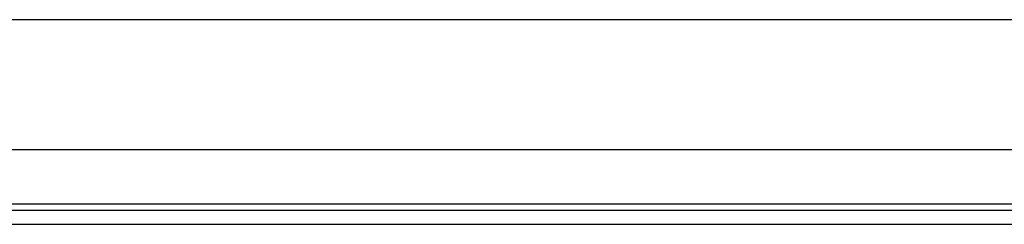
# Model space of a CAD drawing. Header units: inches. Extents: x 7 to 228, y 17 to 114.
# Tile 33 of 143: x 16.683 to 21.403, y 57.133 to 58.116. Entities that reach past the tile are written whole.
import ezdxf

# ---------------------------------------------------------------- set-up
doc = ezdxf.new("R2010")
doc.units = ezdxf.units.IN
doc.header["$MEASUREMENT"] = 0
doc.layers.add('Visible Edges(ANSI)', color=7, linetype='Continuous', lineweight=25)
doc.layers.add('Visible Tangent Edges(ANSI)', color=7, linetype='Continuous', lineweight=25)

msp = doc.modelspace()

# ---------------------------------------------------------------- linework, layer by layer
at = {"layer": 'Visible Edges(ANSI)'}
for p, q in [((8.1781, 58.1163), (54.1141, 58.1163)), ((23.3407, 57.4913), (12.7495, 57.4913)), ((13.0876, 57.2013), (23.0026, 57.2013)), ((23.0026, 57.1333), (13.0876, 57.1333))]:
    msp.add_line(p, q, dxfattribs=at)
at = {"layer": 'Visible Tangent Edges(ANSI)'}
msp.add_line((13.0212, 57.2323), (23.069, 57.2323), dxfattribs=at)

doc.saveas('drawing.dxf')
